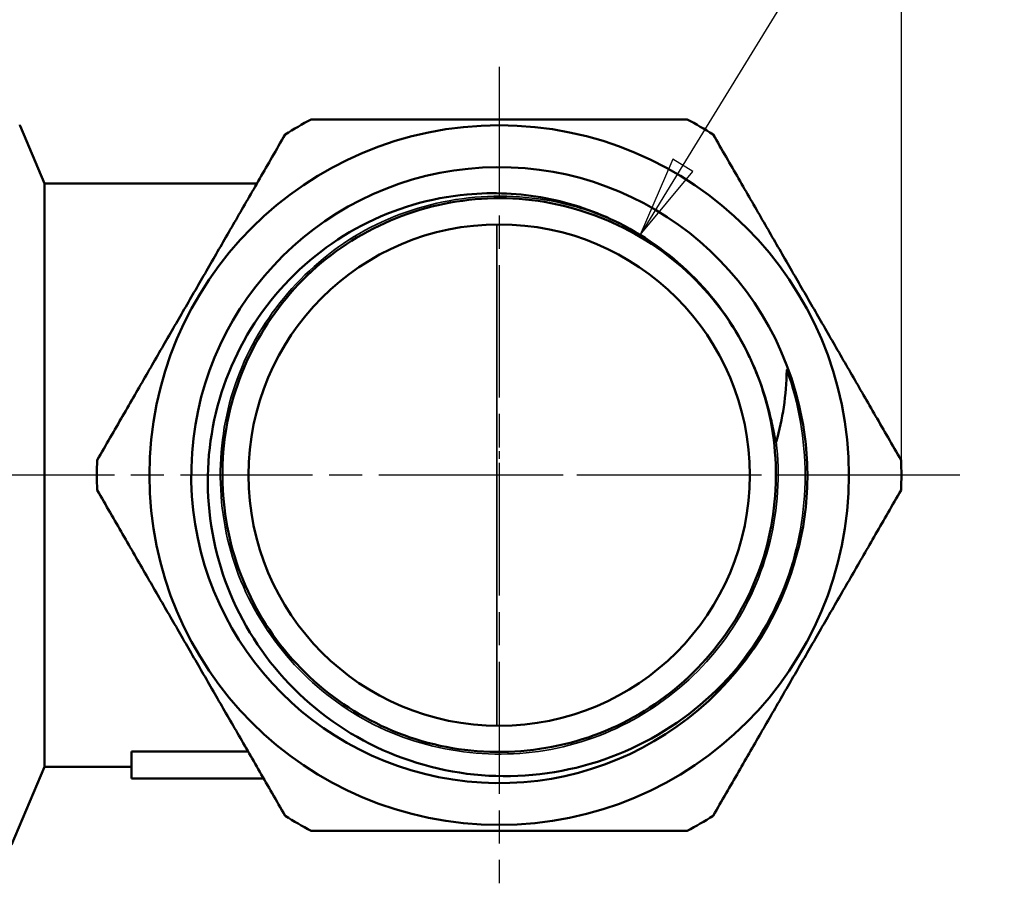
# Model space of a CAD drawing. Header units: millimetres. Extents: x -127 to 745, y -69 to 356.
# Tile 8 of 24: x 75 to 117, y 91 to 128. Entities that reach past the tile are written whole.
import ezdxf

# ---------------------------------------------------------------- set-up
doc = ezdxf.new("R2010")
doc.units = ezdxf.units.MM
doc.linetypes.add('CHAIN', pattern=[0.7087, 0.4724, -0.0591, 0.1181, -0.0591])
for name, color, linetype, lineweight in [('Видимые тонкие (ГОСТ)', 7, 'Continuous', 35), ('Видимый контур (ГОСТ)', 7, 'Continuous', 50), ('Маркер центра (ГОСТ)', 7, 'Continuous', 25), ('Размер (ГОСТ)', 7, 'Continuous', 25)]:
    doc.layers.add(name, color=color, linetype=linetype, lineweight=lineweight)
doc.styles.add('Обычный текст (ГОСТ)', font='GOST Common Italic.ttf')
doc.dimstyles.new('Обычный (ГОСТ)', dxfattribs={"dimtxt": 3.5, "dimasz": 3.5, "dimexe": 1, "dimexo": 0, "dimgap": 0.5, "dimtad": 1, "dimrnd": 1e-08, "dimtxsty": 'Обычный текст (ГОСТ)', "dimblk": 'Filled-1', "dimcen": 0.09, "dimdle": 15, "dimclrd": 256, "dimclre": 256, "dimclrt": 256, "dimazin": 2, "dimtfac": 0.714286, "dimtdec": 3, "dimtmove": 0, "dimatfit": 3, "dimfxl": 1, "dimtolj": 1, "dimlwd": 25, "dimlwe": 25, "dimarcsym": 0})

# ---------------------------------------------------------------- blocks, each defined once
blk = doc.blocks.new('Filled-1')
at = {"color": 0}
for p, q in [((0, 0), (-1, 0.143)), ((-1, 0.143), (-1, -0.143)), ((-1, 0), (0, 0)), ((-1, -0.143), (0, 0))]:
    blk.add_line(p, q, dxfattribs=at)
at = {"color": 0, "flags": 128}
blk.add_lwpolyline([(-1, -0.143), (0, 0), (-1, 0.143), (-1, -0.143)], dxfattribs=at)
at = {"color": 0}
blk.add_solid([(-1, -0.143), (0, 0), (-1, 0.143), (-1, -0.143)], dxfattribs=at)
blk = doc.blocks.new('*D11')
at = {"layer": 'Defpoints', "color": 0, "linetype": 'Continuous', "transparency": 16777216}
for p in [(112.331, 149.012), (37.581, 120.285), (112.331, 108.615)]:
    blk.add_point(p, dxfattribs=at)
at = {"layer": 'Размер (ГОСТ)', "linetype": 'Continuous', "lineweight": 25, "transparency": 16777216}
for p, q in [((37.581, 120.285), (37.581, 150.012)), ((112.331, 108.615), (112.331, 150.012)), ((41.081, 149.012), (108.831, 149.012))]:
    blk.add_line(p, q, dxfattribs=at)
at = {"layer": 'Размер (ГОСТ)', "linetype": 'Continuous', "lineweight": 25, "transparency": 16777216, "xscale": 3.5, "yscale": 3.5, "zscale": 3.5, "rotation": 180}
blk.add_blockref('Filled-1', (37.581, 149.012), dxfattribs=at)
at = {"layer": 'Размер (ГОСТ)', "linetype": 'Continuous', "lineweight": 25, "transparency": 16777216, "xscale": 3.5, "yscale": 3.5, "zscale": 3.5}
blk.add_blockref('Filled-1', (112.331, 149.012), dxfattribs=at)
at = {"layer": 'Размер (ГОСТ)', "linetype": 'Continuous', "lineweight": 25, "transparency": 16777216, "insert": (69.461, 153.712), "char_height": 3.5, "attachment_point": 1, "style": 'Обычный текст (ГОСТ)'}
blk.add_mtext('\\A1;74,75', dxfattribs=at)
blk = doc.blocks.new('*D13')
at = {"layer": 'Defpoints', "color": 0, "linetype": 'Continuous', "transparency": 16777216}
for p in [(101.135, 118.914), (94.737, 108.47)]:
    blk.add_point(p, dxfattribs=at)
at = {"layer": 'Размер (ГОСТ)', "linetype": 'Continuous', "lineweight": 25, "transparency": 16777216}
for p, q in [((122.91, 154.458), (102.964, 121.899)), ((140.218, 154.458), (122.91, 154.458))]:
    blk.add_line(p, q, dxfattribs=at)
at = {"layer": 'Размер (ГОСТ)', "linetype": 'Continuous', "lineweight": 25, "transparency": 16777216, "xscale": 3.5, "yscale": 3.5, "zscale": 3.5, "rotation": 238.507943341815}
blk.add_blockref('Filled-1', (101.135, 118.914), dxfattribs=at)
at = {"layer": 'Размер (ГОСТ)', "linetype": 'Continuous', "lineweight": 25, "transparency": 16777216, "insert": (127.077, 158.461), "char_height": 3.5, "attachment_point": 1, "style": 'Обычный текст (ГОСТ)'}
blk.add_mtext('\\A1; \\fGOST Common|b0|i1;\\H3.5000;G 3/4', dxfattribs=at)

msp = doc.modelspace()

# ---------------------------------------------------------------- linework, layer by layer
at = {"layer": 'Видимые тонкие (ГОСТ)'}
msp.add_line((94.981, 119.365), (94.981, 97.866), dxfattribs=at)
for points, knots in [([(106.962, 110.043), (107.304, 107.198), (106.581, 104.237), (104.966, 101.87), (103.351, 99.504), (100.859, 97.751), (98.085, 97.032), (95.313, 96.313), (92.284, 96.633), (89.723, 97.916), (87.162, 99.198), (85.092, 101.431), (84.007, 104.081), (82.922, 106.731), (82.832, 109.774), (83.757, 112.483), (84.683, 115.192), (86.615, 117.543), (89.094, 118.976), (91.631, 120.442), (94.718, 120.93), (97.583, 120.317), (98.5, 120.121), (99.391, 119.813), (100.235, 119.408)], [3.021992, 3.021992, 3.021992, 3.021992, 3.740402, 3.740402, 3.740402, 4.458639, 4.458639, 4.458639, 5.176706, 5.176706, 5.176706, 5.894609, 5.894609, 5.894609, 6.612352, 6.612352, 6.612352, 7.329939, 7.329939, 7.329939, 8.064603, 8.064603, 8.064603, 8.299527, 8.299527, 8.299527, 8.299527]), ([(107.414, 113.115), (108.468, 110.227), (108.463, 106.965), (107.401, 104.08), (106.868, 102.631), (106.069, 101.282), (105.068, 100.107)], [2.791724, 2.791724, 2.791724, 2.791724, 3.494325, 3.494325, 3.494325, 3.84724, 3.84724, 3.84724, 3.84724])]:
    msp.add_open_spline(points, degree=3, knots=knots, dxfattribs=at)
at = {"layer": 'Видимый контур (ГОСТ)'}
for p, q in [((75.581, 121.115), (74.542, 123.591)), ((75.581, 96.115), (75.581, 121.115)), ((84.689, 121.115), (75.581, 121.115)), ((79.31, 96.767), (84.313, 96.767)), ((79.31, 95.615), (79.31, 96.767)), ((75.581, 96.115), (74.175, 92.767)), ((79.31, 96.115), (75.581, 96.115)), ((84.978, 95.615), (79.31, 95.615))]:
    msp.add_line(p, q, dxfattribs=at)
for radius in [15, 10.75]:
    msp.add_circle((95.081, 108.615), radius, dxfattribs=at)
for radius, start, end in [(17.25, 117.8642, 122.1358), (17.25, 57.8642, 62.1358), (13.204, 12.9821, 344.1199), (11.875, 25, 25.1761), (17.25, 177.8642, 182.1358), (17.25, 357.8642, 2.1358), (17.25, 237.8642, 242.1358), (17.25, 297.8642, 302.1358)]:
    msp.add_arc((95.081, 108.615), radius, start, end, dxfattribs=at)
for points in [[(87.019, 123.865), (95.081, 123.865), (103.144, 123.865)], [(77.843, 109.258), (81.875, 116.24), (85.906, 123.222)], [(104.257, 123.222), (108.288, 116.24), (112.319, 109.258)], [(85.906, 94.008), (81.875, 100.99), (77.843, 107.972)], [(112.319, 107.972), (108.288, 100.99), (104.257, 94.008)], [(103.144, 93.365), (95.081, 93.365), (87.019, 93.365)]]:
    msp.add_rational_spline(points, [1.00291981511, 1.13445028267, 1.00291981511], degree=2, dxfattribs=at)
for points in [[(74.52, 123.634), (74.528, 123.617), (74.535, 123.607), (74.542, 123.591)], [(107.948, 111.581), (108.208, 110.503), (108.325, 109.392), (108.297, 108.281)], [(108.297, 108.281), (108.269, 107.17), (108.096, 106.066), (107.781, 105.002)]]:
    msp.add_open_spline(points, degree=3, dxfattribs=at)
for points, knots in [([(100.238, 119.413), (99.237, 119.918), (98.17, 120.28), (95.96, 120.7), (94.828, 120.753), (92.128, 120.503), (90.595, 120.049), (87.776, 118.575), (86.52, 117.565), (84.456, 115.111), (83.671, 113.688), (82.684, 110.609), (82.497, 108.981), (82.755, 105.731), (83.204, 104.141), (84.689, 101.21), (85.715, 99.898), (88.222, 97.733), (89.681, 96.903), (92.848, 95.843), (94.526, 95.627), (97.885, 95.851), (99.532, 96.292), (102.578, 97.785), (103.945, 98.827), (105.074, 100.101)], [-5.610023, -5.610023, -5.610023, -5.610023, -5.272986, -5.272986, -4.933924, -4.933924, -4.458026, -4.458026, -3.978239, -3.978239, -3.494563, -3.494563, -3.006999, -3.006999, -2.515548, -2.515548, -2.020209, -2.020209, -1.520985, -1.520985, -1.017875, -1.017875, -0.510879, -0.510879, 0, 0, 0, 0]), ([(105.821, 113.663), (105.249, 114.881), (104.474, 116.004), (103.528, 116.961), (101.463, 119.052), (98.597, 120.332), (95.662, 120.476), (92.799, 120.616), (89.897, 119.676), (87.659, 117.885), (85.428, 116.098), (83.879, 113.481), (83.385, 110.666), (82.893, 107.858), (83.455, 104.877), (84.938, 102.441), (86.417, 100.01), (88.8, 98.143), (91.515, 97.289), (94.242, 96.43), (97.281, 96.601), (99.895, 97.76), (102.497, 98.914), (104.657, 101.037), (105.854, 103.62), (107.053, 106.204), (107.278, 109.227), (106.475, 111.961), (106.307, 112.533), (106.096, 113.093), (105.844, 113.634)], [-8.985373, -8.985373, -8.985373, -8.985373, -8.645368, -8.645368, -8.645368, -7.902855, -7.902855, -7.902855, -7.178817, -7.178817, -7.178817, -6.456779, -6.456779, -6.456779, -5.736426, -5.736426, -5.736426, -5.017454, -5.017454, -5.017454, -4.295025, -4.295025, -4.295025, -3.575793, -3.575793, -3.575793, -2.855992, -2.855992, -2.855992, -2.70526, -2.70526, -2.70526, -2.70526]), ([(105.828, 113.667), (105.242, 114.917), (104.452, 116.056), (102.542, 118.005), (101.446, 118.804), (100.238, 119.413)], [-0.8201675, -0.8201675, -0.8201675, -0.8201675, -0.4057964, -0.4057964, 0, 0, 0, 0]), ([(106.962, 110.043), (106.962, 110.041), (106.961, 110.04), (106.96, 110.038), (106.96, 110.037), (106.959, 110.035), (106.958, 110.035), (106.957, 110.034), (106.957, 110.034), (106.956, 110.034), (106.956, 110.034), (106.955, 110.035), (106.954, 110.035), (106.952, 110.037), (106.951, 110.038), (106.947, 110.045), (106.944, 110.053), (106.93, 110.096), (106.917, 110.153), (106.867, 110.394), (106.822, 110.636), (106.604, 111.606), (106.347, 112.557), (105.844, 113.634)], [-0.6341262, -0.6341262, -0.6341262, -0.6341262, -0.6276489, -0.6276489, -0.6230784, -0.6230784, -0.6206072, -0.6206072, -0.6186683, -0.6186683, -0.6165519, -0.6165519, -0.6133633, -0.6133633, -0.6068153, -0.6068153, -0.584845, -0.584845, -0.5180641, -0.5180641, -0.3564222, -0.3564222, 0, 0, 0, 0]), ([(107.414, 113.115), (107.405, 112.585), (107.362, 112.057), (107.21, 111.03), (107.102, 110.531), (106.962, 110.043)], [-0.3186055, -0.3186055, -0.3186055, -0.3186055, -0.1562715, -0.1562715, 0, 0, 0, 0]), ([(107.948, 111.581), (107.806, 112.16), (107.658, 112.574), (107.521, 112.931), (107.473, 113.039), (107.439, 113.1), (107.433, 113.112), (107.425, 113.121), (107.424, 113.123), (107.421, 113.124), (107.42, 113.125), (107.419, 113.125), (107.419, 113.126), (107.418, 113.126), (107.417, 113.125), (107.417, 113.125), (107.416, 113.125), (107.416, 113.124), (107.415, 113.123), (107.414, 113.121), (107.414, 113.118), (107.414, 113.115)], [-0.05459544, -0.05459544, -0.05459544, -0.05459544, -0.02619236, -0.02619236, -0.00692494, -0.00692494, -0.00333592, -0.00333592, -0.00233447, -0.00233447, -0.00192572, -0.00192572, -0.00169351, -0.00169351, -0.00150095, -0.00150095, -0.00128272, -0.00128272, -0.00094059, -0.00094059, 0, 0, 0, 0]), ([(105.074, 100.101), (106, 101.145), (106.749, 102.337), (107.481, 104.075), (107.644, 104.535), (107.781, 105.002)], [-0.8988437, -0.8988437, -0.8988437, -0.8988437, -0.4800291, -0.4800291, -0.3335958, -0.3335958, -0.3335958, -0.3335958])]:
    msp.add_open_spline(points, degree=3, knots=knots, dxfattribs=at)
at = {"layer": 'Маркер центра (ГОСТ)', "linetype": 'CHAIN', "ltscale": 11.993792}
for p, q in [((95.081, 126.115), (95.081, 91.115)), ((112.581, 108.615), (35.8, 108.615)), ((114.831, 108.615), (92.581, 108.615))]:
    msp.add_line(p, q, dxfattribs=at)
at = {"layer": 'Маркер центра (ГОСТ)', "linetype": 'CHAIN', "ltscale": 2.777527}
msp.add_line((95.081, 111.115), (95.081, 106.115), dxfattribs=at)

# ---------------------------------------------------------------- dimensions: what is measured, and where the dimension line sits
at = {"layer": 'Размер (ГОСТ)', "linetype": 'Continuous', "lineweight": 25}
dim = msp.add_radius_dim(center=(94.737, 108.47), mpoint=(101.135, 118.914), text=' \\fGOST Common|b0|i1;\\H3.5000;G 3/4', dimstyle='Обычный (ГОСТ)', override={"dimgap": 0.5, "dimtih": 1, "dimtoh": 1, "dimdec": 2, "dimlfac": 1, "dimcen": 0, "dimtol": 0, "dimlim": 0, "dimtp": 0, "dimtm": 0, "dimtdec": 3, "dimtofl": 0}, dxfattribs=at)
dim.commit()
dim.dimension.update_dxf_attribs({"geometry": '*D13', "text_midpoint": (133.648, 154.458), "dimtype": 164})
dim = msp.add_linear_dim(base=(112.331, 149.012), p1=(37.581, 120.285), p2=(112.331, 108.615), dimstyle='Обычный (ГОСТ)', override={"dimgap": 0.5, "dimdec": 2, "dimtol": 0, "dimlim": 0, "dimtp": 0, "dimtm": 0, "dimtdec": 3, "dimtofl": 0, "dimatfit": 1}, dxfattribs=at)
dim.commit()
dim.dimension.update_dxf_attribs({"geometry": '*D11', "text_midpoint": (74.956, 149.012), "dimtype": 160})

doc.saveas('drawing.dxf')
